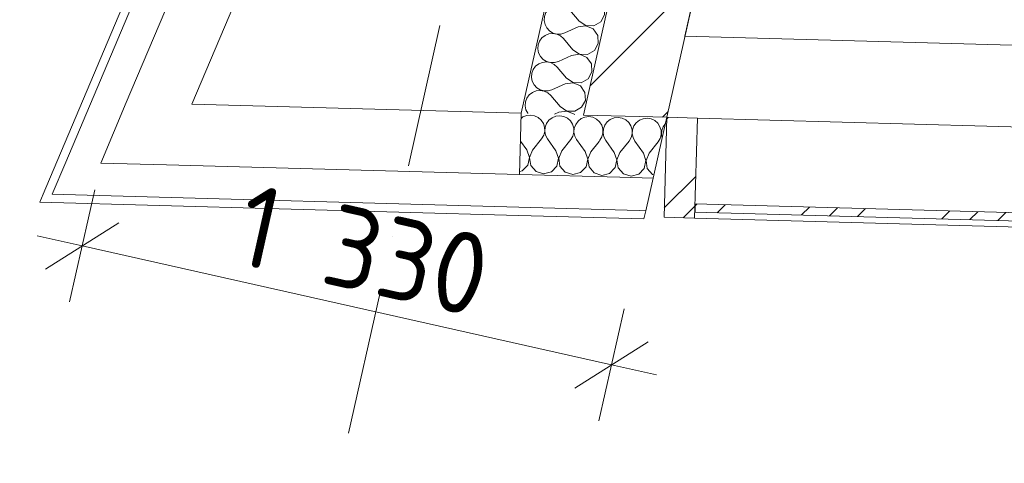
# Model space of a CAD drawing. Header units: millimetres. Extents: x -7213913 to -6930525, y 6129472 to 6355042.
# Tile 5 of 214: x -7207680 to -7205266, y 6159165 to 6160251. Entities that reach past the tile are written whole.
import ezdxf
from ezdxf.enums import TextEntityAlignment as Align

# ---------------------------------------------------------------- set-up
doc = ezdxf.new("R2010")
doc.units = ezdxf.units.MM
doc.header["$MEASUREMENT"] = 0
doc.set_wipeout_variables(frame=1)
doc.linetypes.add('Wipeout_Contour', pattern=[1000, 0, -1000])
doc.linetypes.add('Штрихпунктирная', pattern=[670.277762, 352.777767, -176.388884, 0, -141.111112])
for name, color, linetype in [('S - квартира_помещение.АР', 7, 'Continuous'), ('АР-Стены_внешние_.АР', 7, 'Continuous'), ('АР-Стены_Наружные ВИТРАЖ', 7, 'Continuous'), ('АР-Стены_Перегородки_межквартирные_200.АР', 7, 'Continuous'), ('АР-Чертеж-Оси_Осевые размеры.АР', 7, 'Continuous'), ('АР-Чертеж-Размеры.АР', 7, 'Continuous')]:
    doc.layers.add(name, color=color, linetype=linetype)
for name, color, linetype, lineweight in [('S - квартира_помещение.АР_Ном._пера__2', 8, 'Continuous', 15), ('АР-Стены_внешние_.АР_Ном._пера__1', 7, 'Continuous', 0), ('АР-Стены_Наружные ВИТРАЖ_Ном._пера__120', 7, 'Continuous', 0), ('АР-Стены_Перегородки_межквартирные_200.АР_Ном._пера__1', 7, 'Continuous', 15), ('АР-Чертеж-Оси_Осевые размеры.АР_Ном._пера__120', 7, 'Continuous', 0), ('АР-Чертеж-Размеры.АР_Ном._пера__1', 7, 'Continuous', 0), ('Паспорта Зон Archicad_Ном._пера__1', 7, 'Continuous', 0)]:
    doc.layers.add(name, color=color, linetype=linetype, lineweight=lineweight)
doc.styles.add('РЎР“Р•РќР•Р\xa0Р\x98Р\xa0_РЎРўР\x98Р›Р¬_1', font='txt')
doc.styles.add('РЎР“Р•РќР•Р\xa0Р\x98Р\xa0_РЎРўР\x98Р›Р¬_2', font='calibri.ttf')
doc.styles.add('РЎР“Р•РќР•Р\xa0Р\x98Р\xa0_РЎРўР\x98Р›Р¬_3', font='GOST_Common.ttf')
doc.styles.add('РЎР“Р•РќР•Р\xa0Р\x98Р\xa0_РЎРўР\x98Р›Р¬_7', font='isocpeur.ttf')
doc.dimstyles.new('СГЕНЕРИР_СТИЛЬ__3', dxfattribs={"dimtxt": 200, "dimasz": 142.5, "dimexe": 0.18, "dimexo": 0.0625, "dimgap": 0, "dimtad": 1, "dimdec": 0, "dimzin": 0, "dimdsep": 46, "dimtxsty": 'РЎР“Р•РќР•Р\xa0Р\x98Р\xa0_РЎРўР\x98Р›Р¬_3', "dimblk": 'ARROWHEAD_6', "dimblk1": 'ARROWHEAD_6', "dimblk2": 'ARROWHEAD_6', "dimcen": 0.09, "dimse1": 1, "dimse2": 1, "dimclrd": 7, "dimclre": 7, "dimclrt": 7, "dimazin": 0, "dimtfac": 1, "dimtdec": 4, "dimtmove": 0, "dimatfit": 3, "dimfxl": 1, "dimtolj": 1, "dimtzin": 0, "dimarcsym": 0})
pattern_1 = [(45, (-6566190.34, 6562677.8), (-176.776695, 176.776695), []), (45, (-6566225.7, 6562713.15), (-176.776695, 176.776695), []), (45, (-6566261.05, 6562748.5), (-176.776695, 176.776695), [])]

# ---------------------------------------------------------------- blocks, each defined once
blk = doc.blocks.new('Жилая комната №1_1_57_10', base_point=(-7204098.1, 6162395))
at = {"layer": 'S - квартира_помещение.АР_Ном._пера__2', "color": 8, "linetype": 'Continuous', "lineweight": 15, "flags": 128}
blk.add_lwpolyline([(-7205459.6, 6163778.2), (-7206490.1, 6161344), (-7205828, 6161195.3), (-7205959.5, 6160609.9), (-7206049, 6160211.3), (-7203463.4, 6160140.2), (-7203351.4, 6160639), (-7202473.2, 6160441.8), (-7201706.2, 6163857.2), (-7205234.8, 6164649.7), (-7205263.7, 6164241)], close=True, dxfattribs=at)
at = {"layer": 'Паспорта Зон Archicad_Ном._пера__1', "color": 7, "lineweight": 0, "style": 'РЎР“Р•РќР•Р\xa0Р\x98Р\xa0_РЎРўР\x98Р›Р¬_1'}
blk.add_attdef('ROOM_NUMBER', text='', height=250, rotation=347.3417, dxfattribs=at).set_placement((-7204119.4, 6162069.1), align=Align.MIDDLE_CENTER)
at = {"layer": 'Паспорта Зон Archicad_Ном._пера__1', "color": 7, "lineweight": 0, "style": 'РЎР“Р•РќР•Р\xa0Р\x98Р\xa0_РЎРўР\x98Р›Р¬_2'}
blk.add_attdef('ROOM_AREA', text='', height=200, rotation=347.3417, dxfattribs=at).set_placement((-7202630.9, 6160641.1), align=Align.MIDDLE_RIGHT)
blk = doc.blocks.new('Навесная Стена_23_10', base_point=(-6566190.3, 6562677.8))
at = {"layer": 'АР-Стены_Наружные ВИТРАЖ_Ном._пера__120', "color": 7, "linetype": 'Continuous', "lineweight": 0, "flags": 128}
for points in [[(-7205131.5, 6159986), (-7206018.7, 6160010.3)], [(-7205138.3, 6159741), (-7206025.4, 6159765.4)]]:
    blk.add_lwpolyline(points, dxfattribs=at)
at = {"color": 254, "linetype": 'Wipeout_Contour', "lineweight": 0, "ltscale": 37918495.33390675}
blk.add_wipeout([(-7206025, 6159780.4), (-7205137.9, 6159756), (-7205137.3, 6159776), (-7206024.5, 6159800.4)], dxfattribs=at).dxf.layer = 'АР-Стены_Наружные ВИТРАЖ'
at = {"layer": 'АР-Стены_Наружные ВИТРАЖ', "linetype": 'Continuous', "lineweight": 0, "true_color": 0x000000}
h = blk.add_hatch(dxfattribs=at)
h.set_pattern_fill('АЛЮМИНИЙ_000A', color=18, style=0, pattern_type=2)
h.set_pattern_definition(pattern_1)
h.paths.add_polyline_path([(-7206025, 6159780.4), (-7205137.9, 6159756), (-7205137.3, 6159776), (-7206024.5, 6159800.4)])
at = {"layer": 'АР-Стены_Наружные ВИТРАЖ_Ном._пера__120', "color": 7, "linetype": 'Continuous', "lineweight": 0, "flags": 128}
blk.add_lwpolyline([(-7206025, 6159780.4), (-7206024.5, 6159800.4), (-7205137.3, 6159776), (-7205137.9, 6159756)], close=True, dxfattribs=at)
at = {"color": 254, "linetype": 'Wipeout_Contour', "lineweight": 0, "ltscale": 37920237.54759813}
blk.add_wipeout([(-7206025.4, 6159765.4), (-7206018.7, 6160010.3), (-7206093.7, 6160012.4), (-7206100.4, 6159767.5)], dxfattribs=at).dxf.layer = 'АР-Стены_Наружные ВИТРАЖ'
at = {"layer": 'АР-Стены_Наружные ВИТРАЖ', "linetype": 'Continuous', "lineweight": 0, "true_color": 0x000000}
h = blk.add_hatch(dxfattribs=at)
h.set_pattern_fill('АЛЮМИНИЙ_000A', color=18, style=0, pattern_type=2)
h.set_pattern_definition(pattern_1)
h.paths.add_polyline_path([(-7206025.4, 6159765.4), (-7206018.7, 6160010.3), (-7206093.7, 6160012.4), (-7206100.4, 6159767.5)])
at = {"layer": 'АР-Стены_Наружные ВИТРАЖ_Ном._пера__120', "color": 7, "linetype": 'Continuous', "lineweight": 0, "flags": 128}
blk.add_lwpolyline([(-7206025.4, 6159765.4), (-7206100.4, 6159767.5), (-7206093.7, 6160012.4), (-7206018.7, 6160010.3)], close=True, dxfattribs=at)
blk = doc.blocks.new('*X618', base_point=(-6566190.3, 6562677.8))
at = {"layer": 'АР-Стены_внешние_.АР_Ном._пера__1', "color": 7, "linetype": 'Continuous', "lineweight": 0}
for p, q in [((-7206296.4, 6160685.5), (-7206299.3, 6160677.7)), ((-7206299.3, 6160677.7), (-7206300.1, 6160667.9)), ((-7206300.1, 6160667.9), (-7206298.2, 6160658.2)), ((-7206214.1, 6160665.9), (-7206215.4, 6160667.3)), ((-7206214.1, 6160665.9), (-7206197.9, 6160655.1)), ((-7206298.2, 6160658.2), (-7206293.8, 6160649.4)), ((-7206293.8, 6160649.4), (-7206287.1, 6160642.2)), ((-7206278.9, 6160635.9), (-7206288.7, 6160634.8)), ((-7206287.1, 6160642.2), (-7206278.6, 6160637.1)), ((-7206269.2, 6160634.2), (-7206278.9, 6160635.9)), ((-7206278.6, 6160637.1), (-7206269.1, 6160634.5)), ((-7206259.3, 6160634.5), (-7206249.8, 6160637.3)), ((-7206217.3, 6160651.9), (-7206249.8, 6160637.3)), ((-7206197.9, 6160654.8), (-7206217.3, 6160651.9)), ((-7206197.9, 6160655.1), (-7206178.4, 6160654.4)), ((-7206180, 6160647), (-7206197.9, 6160654.8)), ((-7206175.5, 6160640.5), (-7206180, 6160647)), ((-7206178.4, 6160654.4), (-7206172.6, 6160657.7)), ((-7206311.5, 6160617.2), (-7206315, 6160608)), ((-7206305.7, 6160625.2), (-7206311.5, 6160617.2)), ((-7206297.9, 6160631.2), (-7206305.7, 6160625.2)), ((-7206288.7, 6160634.8), (-7206297.9, 6160631.2)), ((-7206260.3, 6160629.9), (-7206269.2, 6160634.2)), ((-7206269.1, 6160634.5), (-7206259.3, 6160634.5)), ((-7206253, 6160623.4), (-7206260.3, 6160629.9)), ((-7206235.3, 6160602.6), (-7206253, 6160623.4)), ((-7206315, 6160608), (-7206315.8, 6160598.2)), ((-7206315.8, 6160598.2), (-7206313.9, 6160588.5)), ((-7206313.9, 6160588.5), (-7206309.4, 6160579.7)), ((-7206304.4, 6160565.2), (-7206313.5, 6160561.5)), ((-7206309.4, 6160579.7), (-7206302.7, 6160572.5)), ((-7206294.6, 6160566.2), (-7206304.4, 6160565.2)), ((-7206302.7, 6160572.5), (-7206294.3, 6160567.4)), ((-7206293.2, 6160565.9), (-7206294.6, 6160566.2)), ((-7206294.3, 6160567.4), (-7206291.9, 6160566.7)), ((-7206327.2, 6160547.5), (-7206328.7, 6160543.5)), ((-7206321.3, 6160555.5), (-7206327.2, 6160547.5)), ((-7206313.5, 6160561.5), (-7206321.3, 6160555.5))]:
    blk.add_line(p, q, dxfattribs=at)
blk = doc.blocks.new('*X619', base_point=(-6566190.3, 6562677.8))
at = {"layer": 'АР-Стены_внешние_.АР_Ном._пера__1', "color": 7, "linetype": 'Continuous', "lineweight": 0}
for p, q in [((-7206330.2, 6160539.4), (-7206330.6, 6160538.3)), ((-7206330.6, 6160538.3), (-7206331.4, 6160528.5)), ((-7206331.4, 6160528.5), (-7206329.5, 6160518.8)), ((-7206329.5, 6160518.8), (-7206325.1, 6160510)), ((-7206229.2, 6160515.4), (-7206248.6, 6160512.6)), ((-7206231.5, 6160517.2), (-7206229.2, 6160515.7)), ((-7206229.2, 6160515.7), (-7206223.8, 6160515.5)), ((-7206211.3, 6160507.7), (-7206229.2, 6160515.4)), ((-7206329.2, 6160491.8), (-7206337, 6160485.8)), ((-7206320, 6160495.5), (-7206329.2, 6160491.8)), ((-7206325.1, 6160510), (-7206318.4, 6160502.8)), ((-7206310.2, 6160496.5), (-7206320, 6160495.5)), ((-7206318.4, 6160502.8), (-7206309.9, 6160497.7)), ((-7206300.5, 6160494.8), (-7206310.2, 6160496.5)), ((-7206309.9, 6160497.7), (-7206300.4, 6160495.1)), ((-7206291.6, 6160490.5), (-7206300.5, 6160494.8)), ((-7206300.4, 6160495.1), (-7206290.6, 6160495.1)), ((-7206290.6, 6160495.1), (-7206281.1, 6160497.9)), ((-7206248.6, 6160512.6), (-7206281.1, 6160497.9)), ((-7206200.2, 6160491.6), (-7206211.3, 6160507.7)), ((-7206199.1, 6160472.2), (-7206200.2, 6160491.6)), ((-7206346.3, 6160468.6), (-7206347.1, 6160458.8)), ((-7206342.8, 6160477.8), (-7206346.3, 6160468.6)), ((-7206337, 6160485.8), (-7206342.8, 6160477.8)), ((-7206284.3, 6160484), (-7206291.6, 6160490.5)), ((-7206261.1, 6160456.8), (-7206284.3, 6160484)), ((-7206208.4, 6160455), (-7206199.1, 6160472.2)), ((-7206347.1, 6160458.8), (-7206345.2, 6160449.1)), ((-7206345.2, 6160449.1), (-7206340.7, 6160440.3)), ((-7206264.2, 6160442.9), (-7206296.8, 6160428.2)), ((-7206244.9, 6160445.7), (-7206264.2, 6160442.9)), ((-7206261.1, 6160456.8), (-7206244.8, 6160446)), ((-7206227, 6160438), (-7206244.9, 6160445.7)), ((-7206244.8, 6160446), (-7206225.3, 6160445.3)), ((-7206225.3, 6160445.3), (-7206208.4, 6160455)), ((-7206344.8, 6160422.1), (-7206352.6, 6160416.1)), ((-7206335.7, 6160425.8), (-7206344.8, 6160422.1)), ((-7206340.7, 6160440.3), (-7206334, 6160433.1)), ((-7206325.9, 6160426.8), (-7206335.7, 6160425.8)), ((-7206334, 6160433.1), (-7206325.6, 6160428)), ((-7206316.2, 6160425.1), (-7206325.9, 6160426.8)), ((-7206325.6, 6160428), (-7206316.1, 6160425.4)), ((-7206307.3, 6160420.8), (-7206316.2, 6160425.1)), ((-7206316.1, 6160425.4), (-7206306.2, 6160425.5)), ((-7206299.9, 6160414.3), (-7206307.3, 6160420.8)), ((-7206306.2, 6160425.5), (-7206296.8, 6160428.2)), ((-7206215.8, 6160422), (-7206227, 6160438)), ((-7206214.7, 6160402.5), (-7206215.8, 6160422)), ((-7206361.9, 6160398.9), (-7206362.7, 6160389.1)), ((-7206358.5, 6160408.2), (-7206361.9, 6160398.9)), ((-7206352.6, 6160416.1), (-7206358.5, 6160408.2)), ((-7206276.7, 6160387.1), (-7206299.9, 6160414.3)), ((-7206224, 6160385.3), (-7206214.7, 6160402.5)), ((-7206362.7, 6160389.1), (-7206360.8, 6160379.4)), ((-7206360.8, 6160379.4), (-7206356.4, 6160370.7)), ((-7206356.4, 6160370.7), (-7206349.7, 6160363.4)), ((-7206279.9, 6160373.2), (-7206312.4, 6160358.5)), ((-7206260.6, 6160376), (-7206279.9, 6160373.2)), ((-7206276.7, 6160387.1), (-7206260.5, 6160376.3)), ((-7206242.6, 6160368.3), (-7206260.6, 6160376)), ((-7206260.5, 6160376.3), (-7206241, 6160375.6)), ((-7206241, 6160375.6), (-7206224, 6160385.3)), ((-7206368.3, 6160346.4), (-7206374.1, 6160338.5)), ((-7206360.5, 6160352.4), (-7206368.3, 6160346.4)), ((-7206351.3, 6160356.1), (-7206360.5, 6160352.4)), ((-7206341.5, 6160357.1), (-7206351.3, 6160356.1)), ((-7206349.7, 6160363.4), (-7206341.2, 6160358.3)), ((-7206331.8, 6160355.4), (-7206341.5, 6160357.1)), ((-7206341.2, 6160358.3), (-7206331.7, 6160355.7)), ((-7206322.9, 6160351.1), (-7206331.8, 6160355.4)), ((-7206331.7, 6160355.7), (-7206321.9, 6160355.8)), ((-7206315.6, 6160344.6), (-7206322.9, 6160351.1)), ((-7206321.9, 6160355.8), (-7206312.4, 6160358.5)), ((-7206231.5, 6160352.3), (-7206242.6, 6160368.3)), ((-7206230.4, 6160332.8), (-7206231.5, 6160352.3)), ((-7206377.6, 6160329.2), (-7206378.4, 6160319.4)), ((-7206374.1, 6160338.5), (-7206377.6, 6160329.2)), ((-7206292.4, 6160317.4), (-7206315.6, 6160344.6)), ((-7206239.7, 6160315.6), (-7206230.4, 6160332.8)), ((-7206378.4, 6160319.4), (-7206376.5, 6160309.7)), ((-7206376.5, 6160309.7), (-7206372, 6160301)), ((-7206372, 6160301), (-7206365.3, 6160293.7)), ((-7206295.5, 6160303.5), (-7206328.1, 6160288.8)), ((-7206276.2, 6160306.3), (-7206295.5, 6160303.5)), ((-7206292.4, 6160317.4), (-7206276.1, 6160306.6)), ((-7206258.3, 6160298.6), (-7206276.2, 6160306.3)), ((-7206276.1, 6160306.6), (-7206256.6, 6160305.9)), ((-7206247.1, 6160282.6), (-7206258.3, 6160298.6)), ((-7206256.6, 6160305.9), (-7206239.7, 6160315.6)), ((-7206383.9, 6160276.7), (-7206389.8, 6160268.8)), ((-7206376.1, 6160282.7), (-7206383.9, 6160276.7)), ((-7206367, 6160286.4), (-7206376.1, 6160282.7)), ((-7206357.2, 6160287.4), (-7206367, 6160286.4)), ((-7206365.3, 6160293.7), (-7206356.9, 6160288.6)), ((-7206347.5, 6160285.7), (-7206357.2, 6160287.4)), ((-7206356.9, 6160288.6), (-7206347.4, 6160286)), ((-7206338.6, 6160281.4), (-7206347.5, 6160285.7)), ((-7206347.4, 6160286), (-7206337.5, 6160286.1)), ((-7206331.2, 6160274.9), (-7206338.6, 6160281.4)), ((-7206337.5, 6160286.1), (-7206328.1, 6160288.8)), ((-7206308, 6160247.7), (-7206331.2, 6160274.9)), ((-7206246, 6160263.1), (-7206247.1, 6160282.6)), ((-7206393.2, 6160259.5), (-7206394, 6160249.7)), ((-7206394, 6160249.7), (-7206392.1, 6160240.1)), ((-7206389.8, 6160268.8), (-7206393.2, 6160259.5)), ((-7206255.3, 6160245.9), (-7206246, 6160263.1)), ((-7206392.1, 6160240.1), (-7206387.7, 6160231.3)), ((-7206387.7, 6160231.3), (-7206381, 6160224)), ((-7206311.2, 6160233.8), (-7206343.7, 6160219.1)), ((-7206291.9, 6160236.6), (-7206311.2, 6160233.8)), ((-7206308, 6160247.7), (-7206291.8, 6160236.9)), ((-7206273.9, 6160228.9), (-7206291.9, 6160236.6)), ((-7206291.8, 6160236.9), (-7206272.3, 6160236.2)), ((-7206262.8, 6160212.9), (-7206273.9, 6160228.9)), ((-7206272.3, 6160236.2), (-7206255.3, 6160245.9)), ((-7206399.6, 6160207), (-7206405.4, 6160199.1)), ((-7206391.8, 6160213), (-7206399.6, 6160207)), ((-7206382.6, 6160216.7), (-7206391.8, 6160213)), ((-7206372.8, 6160217.7), (-7206382.6, 6160216.7)), ((-7206381, 6160224), (-7206372.6, 6160218.9)), ((-7206363.1, 6160216), (-7206372.8, 6160217.7)), ((-7206372.6, 6160218.9), (-7206363.1, 6160216.3)), ((-7206363.1, 6160216.3), (-7206353.2, 6160216.4)), ((-7206354.2, 6160211.7), (-7206363.1, 6160216)), ((-7206346.9, 6160205.2), (-7206354.2, 6160211.7)), ((-7206353.2, 6160216.4), (-7206343.7, 6160219.1)), ((-7206323.7, 6160178), (-7206346.9, 6160205.2)), ((-7206261.7, 6160193.4), (-7206262.8, 6160212.9)), ((-7206408.9, 6160189.8), (-7206409.7, 6160180)), ((-7206409.7, 6160180), (-7206407.8, 6160170.4)), ((-7206405.4, 6160199.1), (-7206408.9, 6160189.8)), ((-7206323.7, 6160178), (-7206307.4, 6160167.2)), ((-7206271, 6160176.2), (-7206261.7, 6160193.4)), ((-7206407.8, 6160170.4), (-7206403.3, 6160161.6)), ((-7206403.3, 6160161.6), (-7206396.6, 6160154.4)), ((-7206396.6, 6160154.4), (-7206388.2, 6160149.2)), ((-7206326.8, 6160164.1), (-7206359.4, 6160149.5)), ((-7206307.5, 6160166.9), (-7206326.8, 6160164.1)), ((-7206289.6, 6160159.2), (-7206307.5, 6160166.9)), ((-7206307.4, 6160167.2), (-7206287.9, 6160166.5)), ((-7206278.4, 6160143.2), (-7206289.6, 6160159.2)), ((-7206287.9, 6160166.5), (-7206271, 6160176.2)), ((-7206421.1, 6160129.4), (-7206424.5, 6160120.2)), ((-7206415.2, 6160137.3), (-7206421.1, 6160129.4)), ((-7206407.4, 6160143.3), (-7206415.2, 6160137.3)), ((-7206398.3, 6160147), (-7206407.4, 6160143.3)), ((-7206388.5, 6160148), (-7206398.3, 6160147)), ((-7206378.8, 6160146.3), (-7206388.5, 6160148)), ((-7206388.2, 6160149.2), (-7206378.7, 6160146.6)), ((-7206369.9, 6160142.1), (-7206378.8, 6160146.3)), ((-7206378.7, 6160146.6), (-7206368.9, 6160146.7)), ((-7206362.5, 6160135.5), (-7206369.9, 6160142.1)), ((-7206368.9, 6160146.7), (-7206359.4, 6160149.5)), ((-7206339.3, 6160108.3), (-7206362.5, 6160135.5)), ((-7206277.3, 6160123.7), (-7206278.4, 6160143.2)), ((-7206424.5, 6160120.2), (-7206425.4, 6160110.3)), ((-7206425.4, 6160110.3), (-7206423.4, 6160100.7)), ((-7206339.3, 6160108.3), (-7206323.1, 6160097.5)), ((-7206303.6, 6160096.9), (-7206286.6, 6160106.5)), ((-7206286.6, 6160106.5), (-7206277.3, 6160123.7)), ((-7206423.4, 6160100.7), (-7206419, 6160091.9)), ((-7206419, 6160091.9), (-7206412.3, 6160084.7)), ((-7206412.3, 6160084.7), (-7206403.9, 6160079.5)), ((-7206342.5, 6160094.4), (-7206375, 6160079.8)), ((-7206323.2, 6160097.2), (-7206342.5, 6160094.4)), ((-7206305.2, 6160089.5), (-7206323.2, 6160097.2)), ((-7206323.1, 6160097.5), (-7206303.6, 6160096.9)), ((-7206294.1, 6160073.5), (-7206305.2, 6160089.5)), ((-7206436.7, 6160059.7), (-7206440.2, 6160050.5)), ((-7206430.9, 6160067.6), (-7206436.7, 6160059.7)), ((-7206423.1, 6160073.6), (-7206430.9, 6160067.6)), ((-7206413.9, 6160077.3), (-7206423.1, 6160073.6)), ((-7206404.1, 6160078.3), (-7206413.9, 6160077.3)), ((-7206394.4, 6160076.6), (-7206404.1, 6160078.3)), ((-7206403.9, 6160079.5), (-7206394.4, 6160076.9)), ((-7206394.4, 6160076.9), (-7206384.5, 6160077)), ((-7206385.5, 6160072.4), (-7206394.4, 6160076.6)), ((-7206378.2, 6160065.8), (-7206385.5, 6160072.4)), ((-7206384.5, 6160077), (-7206375, 6160079.8)), ((-7206355, 6160038.7), (-7206378.2, 6160065.8)), ((-7206293, 6160054), (-7206294.1, 6160073.5)), ((-7206440.2, 6160050.5), (-7206441, 6160040.6)), ((-7206441, 6160040.6), (-7206439.1, 6160031)), ((-7206355, 6160038.7), (-7206338.8, 6160027.8)), ((-7206319.2, 6160027.2), (-7206302.3, 6160036.9)), ((-7206302.3, 6160036.9), (-7206293, 6160054)), ((-7206439.1, 6160031), (-7206434.6, 6160022.2)), ((-7206434.6, 6160022.2), (-7206434.2, 6160021.8)), ((-7206358.1, 6160024.7), (-7206368.7, 6160020)), ((-7206338.8, 6160027.5), (-7206358.1, 6160024.7)), ((-7206338.8, 6160027.8), (-7206319.2, 6160027.2)), ((-7206320.9, 6160019.8), (-7206338.8, 6160027.5)), ((-7206320.1, 6160018.6), (-7206320.9, 6160019.8))]:
    blk.add_line(p, q, dxfattribs=at)
blk = doc.blocks.new('*X620', base_point=(-6566190.3, 6562677.8))
at = {"layer": 'АР-Стены_внешние_.АР_Ном._пера__1', "color": 7, "linetype": 'Continuous', "lineweight": 0}
for p, q in [((-7206168.9, 6160631), (-7206175.5, 6160640.5)), ((-7206167.8, 6160611.5), (-7206168.9, 6160631)), ((-7206229.8, 6160596.2), (-7206235.3, 6160602.6)), ((-7206229.8, 6160596.2), (-7206213.5, 6160585.4)), ((-7206194, 6160584.7), (-7206177.1, 6160594.4)), ((-7206177.1, 6160594.4), (-7206167.8, 6160611.5)), ((-7206284.9, 6160564.5), (-7206293.2, 6160565.9)), ((-7206291.9, 6160566.7), (-7206284.8, 6160564.8)), ((-7206276, 6160560.2), (-7206284.9, 6160564.5)), ((-7206284.8, 6160564.8), (-7206274.9, 6160564.8)), ((-7206274.9, 6160564.8), (-7206265.5, 6160567.6)), ((-7206232.9, 6160582.3), (-7206265.5, 6160567.6)), ((-7206213.6, 6160585.1), (-7206232.9, 6160582.3)), ((-7206195.7, 6160577.3), (-7206213.6, 6160585.1)), ((-7206213.5, 6160585.4), (-7206194, 6160584.7)), ((-7206184.5, 6160561.3), (-7206195.7, 6160577.3)), ((-7206328.7, 6160543.5), (-7206330.2, 6160539.4)), ((-7206268.6, 6160553.7), (-7206276, 6160560.2)), ((-7206245.4, 6160526.5), (-7206268.6, 6160553.7)), ((-7206192.7, 6160524.7), (-7206183.4, 6160541.9)), ((-7206183.4, 6160541.9), (-7206184.5, 6160561.3)), ((-7206245.4, 6160526.5), (-7206231.5, 6160517.2)), ((-7206223.8, 6160515.5), (-7206209.7, 6160515)), ((-7206209.7, 6160515), (-7206192.7, 6160524.7))]:
    blk.add_line(p, q, dxfattribs=at)
blk = doc.blocks.new('Стена_290_10', base_point=(-7206333.9, 6160540.2))
at = {"layer": 'АР-Стены_внешние_.АР_Ном._пера__1', "color": 7, "linetype": 'Continuous', "lineweight": 0, "flags": 128}
for points in [[(-7206154.6, 6160653.7), (-7206301, 6160686.6)], [(-7206297.4, 6160018), (-7206154.6, 6160653.7)], [(-7206333.9, 6160540.2), (-7206450.2, 6160022.2)]]:
    blk.add_lwpolyline(points, dxfattribs=at)
at = {"layer": 'АР-Стены_внешние_.АР', "color": 7, "lineweight": 0}
for name in ['*X618', '*X620', '*X619']:
    blk.add_blockref(name, (-6566190.3, 6562677.8), dxfattribs=at)
blk = doc.blocks.new('Стена_292_10', base_point=(-7205959.5, 6160609.9))
at = {"layer": 'АР-Стены_Перегородки_межквартирные_200.АР', "linetype": 'Continuous', "lineweight": 0, "true_color": 0x000000}
h = blk.add_hatch(dxfattribs=at)
h.set_pattern_fill('БЛОКИ_БЕТОННЫЕ_ЭФФЕКТИВН_28', color=18, style=0, pattern_type=2)
h.set_pattern_definition([(45, (-6566190.34, 6562677.8), (-127.279217, 127.279217), [])])
h.paths.add_polyline_path([(-7206093.7, 6160012.4), (-7205959.5, 6160609.9), (-7206154.6, 6160653.7), (-7206297.4, 6160018)])
at = {"layer": 'АР-Стены_Перегородки_межквартирные_200.АР_Ном._пера__1', "color": 7, "linetype": 'Continuous', "lineweight": 0}
blk.add_line((-7206093.7, 6160012.4), (-7206297.4, 6160018), dxfattribs=at)
at = {"layer": 'АР-Стены_Перегородки_межквартирные_200.АР_Ном._пера__1', "color": 7, "linetype": 'Continuous', "lineweight": 15, "flags": 128}
for points in [[(-7206154.6, 6160653.7), (-7206297.4, 6160018)], [(-7206154.6, 6160653.7), (-7205959.5, 6160609.9)], [(-7206093.7, 6160012.4), (-7205959.5, 6160609.9)]]:
    blk.add_lwpolyline(points, dxfattribs=at)
blk = doc.blocks.new('*X676', base_point=(-6566190.3, 6562677.8))
at = {"layer": 'АР-Стены_внешние_.АР_Ном._пера__1', "color": 7, "linetype": 'Continuous', "lineweight": 0}
for p, q in [((-7206294.2, 6160013), (-7206294.4, 6160012.9)), ((-7206284.4, 6160014.1), (-7206294.2, 6160013)), ((-7206274.7, 6160012.5), (-7206284.4, 6160014.1)), ((-7206265.8, 6160008.2), (-7206274.7, 6160012.5)), ((-7206222.8, 6160011), (-7206232, 6160007.3)), ((-7206213, 6160012.1), (-7206222.8, 6160011)), ((-7206203.3, 6160010.5), (-7206213, 6160012.1)), ((-7206194.4, 6160006.3), (-7206203.3, 6160010.5)), ((-7206151.4, 6160009.1), (-7206160.6, 6160005.3)), ((-7206141.6, 6160010.2), (-7206151.4, 6160009.1)), ((-7206131.9, 6160008.5), (-7206141.6, 6160010.2)), ((-7206123, 6160004.3), (-7206131.9, 6160008.5)), ((-7206258.4, 6160001.7), (-7206265.8, 6160008.2)), ((-7206253.1, 6159993.5), (-7206258.4, 6160001.7)), ((-7206250.2, 6159984), (-7206253.1, 6159993.5)), ((-7206245.5, 6159993.3), (-7206248.9, 6159984)), ((-7206239.7, 6160001.2), (-7206245.5, 6159993.3)), ((-7206232, 6160007.3), (-7206239.7, 6160001.2)), ((-7206187, 6159999.8), (-7206194.4, 6160006.3)), ((-7206181.7, 6159991.5), (-7206187, 6159999.8)), ((-7206178.8, 6159982.1), (-7206181.7, 6159991.5)), ((-7206174.1, 6159991.3), (-7206177.5, 6159982.1)), ((-7206168.3, 6159999.3), (-7206174.1, 6159991.3)), ((-7206160.6, 6160005.3), (-7206168.3, 6159999.3)), ((-7206115.6, 6159997.8), (-7206123, 6160004.3)), ((-7206110.3, 6159989.5), (-7206115.6, 6159997.8)), ((-7206107.4, 6159980.1), (-7206110.3, 6159989.5)), ((-7206102.7, 6159989.3), (-7206106.1, 6159980.1)), ((-7206097.1, 6159997), (-7206102.7, 6159989.3)), ((-7206257.5, 6159956.2), (-7206252.5, 6159964.7)), ((-7206252.5, 6159964.7), (-7206250, 6159974.2)), ((-7206250, 6159974.2), (-7206250.2, 6159984)), ((-7206248.9, 6159984), (-7206249.7, 6159974.2)), ((-7206249.7, 6159974.2), (-7206247.7, 6159964.5)), ((-7206247.7, 6159964.5), (-7206243.2, 6159955.8)), ((-7206186.1, 6159954.2), (-7206181, 6159962.7)), ((-7206181, 6159962.7), (-7206178.6, 6159972.2)), ((-7206178.6, 6159972.2), (-7206178.8, 6159982.1)), ((-7206177.5, 6159982.1), (-7206178.3, 6159972.2)), ((-7206178.3, 6159972.2), (-7206176.3, 6159962.6)), ((-7206176.3, 6159962.6), (-7206171.8, 6159953.8)), ((-7206114.7, 6159952.2), (-7206109.6, 6159960.7)), ((-7206109.6, 6159960.7), (-7206107.2, 6159970.3)), ((-7206107.2, 6159970.3), (-7206107.4, 6159980.1)), ((-7206106.1, 6159980.1), (-7206106.9, 6159970.3)), ((-7206106.9, 6159970.3), (-7206105.1, 6159961.6)), ((-7206259.7, 6159953.3), (-7206257.5, 6159956.2)), ((-7206222.5, 6159926.6), (-7206243.2, 6159955.8)), ((-7206208.3, 6159926.2), (-7206186.1, 6159954.2)), ((-7206151.1, 6159924.7), (-7206171.8, 6159953.8)), ((-7206136.9, 6159924.3), (-7206114.7, 6159952.2)), ((-7206216, 6159908.2), (-7206222.5, 6159926.6)), ((-7206208.3, 6159926.2), (-7206215.8, 6159908.2)), ((-7206144.6, 6159906.3), (-7206151.1, 6159924.7)), ((-7206136.9, 6159924.3), (-7206144.4, 6159906.3)), ((-7206221.6, 6159887.7), (-7206220.2, 6159889.2)), ((-7206220.2, 6159889.2), (-7206216, 6159908.2)), ((-7206215.8, 6159908.2), (-7206212.7, 6159888.9)), ((-7206212.7, 6159888.9), (-7206199.9, 6159874.2)), ((-7206148.8, 6159887.2), (-7206144.6, 6159906.3)), ((-7206144.4, 6159906.3), (-7206141.3, 6159887)), ((-7206199.9, 6159874.2), (-7206181.3, 6159868.3)), ((-7206181.3, 6159868.3), (-7206162.4, 6159873.1)), ((-7206162.4, 6159873.1), (-7206148.8, 6159887.2)), ((-7206141.3, 6159887), (-7206128.5, 6159872.2)), ((-7206128.5, 6159872.2), (-7206125.4, 6159871.2))]:
    blk.add_line(p, q, dxfattribs=at)
blk = doc.blocks.new('*X677', base_point=(-6566190.3, 6562677.8))
at = {"layer": 'АР-Стены_внешние_.АР_Ном._пера__1', "color": 7, "linetype": 'Continuous', "lineweight": 0}
for p, q in [((-7206446.2, 6160013.2), (-7206450.5, 6160009.8)), ((-7206437, 6160016.9), (-7206446.2, 6160013.2)), ((-7206427.2, 6160018), (-7206437, 6160016.9)), ((-7206417.5, 6160016.4), (-7206427.2, 6160018)), ((-7206408.6, 6160012.2), (-7206417.5, 6160016.4)), ((-7206401.2, 6160005.7), (-7206408.6, 6160012.2)), ((-7206374.8, 6160011.2), (-7206382.5, 6160005.2)), ((-7206365.6, 6160015), (-7206374.8, 6160011.2)), ((-7206355.8, 6160016), (-7206365.6, 6160015)), ((-7206346.1, 6160014.4), (-7206355.8, 6160016)), ((-7206337.2, 6160010.2), (-7206346.1, 6160014.4)), ((-7206329.8, 6160003.7), (-7206337.2, 6160010.2)), ((-7206303.4, 6160009.3), (-7206311.1, 6160003.2)), ((-7206294.4, 6160012.9), (-7206303.4, 6160009.3)), ((-7206395.9, 6159997.4), (-7206401.2, 6160005.7)), ((-7206393, 6159988), (-7206395.9, 6159997.4)), ((-7206392.8, 6159978.1), (-7206393, 6159988)), ((-7206391.7, 6159987.9), (-7206392.5, 6159978.1)), ((-7206388.3, 6159997.2), (-7206391.7, 6159987.9)), ((-7206382.5, 6160005.2), (-7206388.3, 6159997.2)), ((-7206324.5, 6159995.4), (-7206329.8, 6160003.7)), ((-7206321.6, 6159986), (-7206324.5, 6159995.4)), ((-7206321.4, 6159976.2), (-7206321.6, 6159986)), ((-7206320.3, 6159986), (-7206321.1, 6159976.2)), ((-7206316.9, 6159995.2), (-7206320.3, 6159986)), ((-7206311.1, 6160003.2), (-7206316.9, 6159995.2)), ((-7206422.5, 6159932.1), (-7206400.3, 6159960.1)), ((-7206400.3, 6159960.1), (-7206395.3, 6159968.6)), ((-7206395.3, 6159968.6), (-7206392.8, 6159978.1)), ((-7206392.5, 6159978.1), (-7206390.5, 6159968.5)), ((-7206390.5, 6159968.5), (-7206386, 6159959.7)), ((-7206328.9, 6159958.1), (-7206323.9, 6159966.6)), ((-7206323.9, 6159966.6), (-7206321.4, 6159976.2)), ((-7206321.1, 6159976.2), (-7206319.1, 6159966.5)), ((-7206319.1, 6159966.5), (-7206314.6, 6159957.7)), ((-7206436.7, 6159932.5), (-7206452.1, 6159954.2)), ((-7206365.3, 6159930.6), (-7206386, 6159959.7)), ((-7206351.1, 6159930.2), (-7206328.9, 6159958.1)), ((-7206293.9, 6159928.6), (-7206314.6, 6159957.7)), ((-7206279.7, 6159928.2), (-7206259.7, 6159953.3)), ((-7206430.2, 6159914.1), (-7206436.7, 6159932.5)), ((-7206434.4, 6159895), (-7206430.2, 6159914.1)), ((-7206422.5, 6159932.1), (-7206430, 6159914.1)), ((-7206430, 6159914.1), (-7206426.9, 6159894.8)), ((-7206358.8, 6159912.2), (-7206365.3, 6159930.6)), ((-7206363, 6159893.1), (-7206358.8, 6159912.2)), ((-7206351.1, 6159930.2), (-7206358.6, 6159912.1)), ((-7206358.6, 6159912.1), (-7206355.5, 6159892.9)), ((-7206287.4, 6159910.2), (-7206293.9, 6159928.6)), ((-7206279.7, 6159928.2), (-7206287.2, 6159910.2)), ((-7206448, 6159881), (-7206434.4, 6159895)), ((-7206426.9, 6159894.8), (-7206414.1, 6159880.1)), ((-7206376.6, 6159879), (-7206363, 6159893.1)), ((-7206355.5, 6159892.9), (-7206342.7, 6159878.1)), ((-7206305.2, 6159877.1), (-7206291.6, 6159891.1)), ((-7206291.6, 6159891.1), (-7206287.4, 6159910.2)), ((-7206287.2, 6159910.2), (-7206284.1, 6159890.9)), ((-7206284.1, 6159890.9), (-7206271.3, 6159876.1)), ((-7206233.8, 6159875.1), (-7206221.6, 6159887.7)), ((-7206454.1, 6159879.4), (-7206448, 6159881)), ((-7206414.1, 6159880.1), (-7206395.5, 6159874.2)), ((-7206395.5, 6159874.2), (-7206376.6, 6159879)), ((-7206342.7, 6159878.1), (-7206324.1, 6159872.3)), ((-7206324.1, 6159872.3), (-7206305.2, 6159877.1)), ((-7206271.3, 6159876.1), (-7206252.7, 6159870.3)), ((-7206252.7, 6159870.3), (-7206233.8, 6159875.1))]:
    blk.add_line(p, q, dxfattribs=at)
blk = doc.blocks.new('Стена_325_10', base_point=(-7206093.7, 6160012.4))
at = {"layer": 'АР-Стены_внешние_.АР_Ном._пера__1', "color": 7, "linetype": 'Continuous', "lineweight": 0}
for p, q in [((-7206454.3, 6159872.3), (-7206208.7, 6159865.5)), ((-7206456.5, 6159792.3), (-7206161.3, 6159784.2))]:
    blk.add_line(p, q, dxfattribs=at)
at = {"layer": 'АР-Стены_внешние_.АР_Ном._пера__1', "color": 7, "linetype": 'Continuous', "lineweight": 0, "flags": 128}
for points in [[(-7206454.3, 6159872.3), (-7206450.2, 6160022.2)], [(-7206457.1, 6159772.3), (-7206149.5, 6159763.8)]]:
    blk.add_lwpolyline(points, dxfattribs=at)
at = {"layer": 'АР-Стены_Перегородки_межквартирные_200.АР_Ном._пера__1', "color": 7, "linetype": 'Continuous', "lineweight": 0}
for p, q in [((-7206093.7, 6160012.4), (-7206297.4, 6160018)), ((-7206127.2, 6159863.3), (-7206208.7, 6159865.5)), ((-7206145, 6159783.7), (-7206161.3, 6159784.2))]:
    blk.add_line(p, q, dxfattribs=at)
at = {"layer": 'АР-Стены_Перегородки_межквартирные_200.АР_Ном._пера__1', "color": 7, "linetype": 'Continuous', "lineweight": 0, "flags": 128}
for points in [[(-7206127.2, 6159863.3), (-7206093.7, 6160012.4)], [(-7206145, 6159783.7), (-7206127.2, 6159863.3)], [(-7206149.5, 6159763.8), (-7206145, 6159783.7)]]:
    blk.add_lwpolyline(points, dxfattribs=at)
at = {"layer": 'АР-Стены_внешние_.АР', "color": 7, "lineweight": 0}
for name in ['*X677', '*X676']:
    blk.add_blockref(name, (-6566190.3, 6562677.8), dxfattribs=at)
blk = doc.blocks.new('Стена_396_10', base_point=(-7206450.2, 6160022.2))
at = {"layer": 'АР-Стены_внешние_.АР_Ном._пера__1', "color": 7, "linetype": 'Continuous', "lineweight": 0}
for p, q in [((-7207418.4, 6160048.8), (-7207481.2, 6159900.5)), ((-7207567, 6159902.9), (-7207600.5, 6159823.8)), ((-7207481.2, 6159900.5), (-7207320.2, 6159896.1)), ((-7207320.2, 6159896.1), (-7206454.3, 6159872.3)), ((-7207600.5, 6159823.8), (-7207514.7, 6159821.4)), ((-7207514.7, 6159821.4), (-7206456.5, 6159792.3))]:
    blk.add_line(p, q, dxfattribs=at)
at = {"layer": 'АР-Стены_внешние_.АР_Ном._пера__1', "color": 7, "linetype": 'Continuous', "lineweight": 0, "flags": 128}
for points in [[(-7206450.2, 6160022.2), (-7207257.4, 6160044.4)], [(-7206454.3, 6159872.3), (-7206450.2, 6160022.2)], [(-7207630.4, 6159804.6), (-7207622, 6159824.3)], [(-7207630.4, 6159804.6), (-7206457.1, 6159772.3)]]:
    blk.add_lwpolyline(points, dxfattribs=at)
blk = doc.blocks.new('Стена_397_10', base_point=(-7206985.5, 6160686.6))
at = {"layer": 'АР-Стены_внешние_.АР_Ном._пера__1', "color": 7, "linetype": 'Continuous', "lineweight": 0}
for p, q in [((-7207197.3, 6160776.2), (-7207567, 6159902.9)), ((-7207123.7, 6160745), (-7207418.4, 6160048.8)), ((-7207418.4, 6160048.8), (-7207481.2, 6159900.5)), ((-7207567, 6159902.9), (-7207600.5, 6159823.8))]:
    blk.add_line(p, q, dxfattribs=at)
at = {"layer": 'АР-Стены_внешние_.АР_Ном._пера__1', "color": 7, "linetype": 'Continuous', "lineweight": 0, "flags": 128}
for points in [[(-7207215.8, 6160784), (-7207622, 6159824.3)], [(-7207123.7, 6160745), (-7206985.5, 6160686.6)], [(-7207257.4, 6160044.4), (-7206985.5, 6160686.6)]]:
    blk.add_lwpolyline(points, dxfattribs=at)
blk = doc.blocks.new('Стандартный Маркер Сетки[186]_10', base_point=(-7196881.6, 6203728.6))
at = {"layer": 'АР-Чертеж-Оси_Осевые размеры.АР_Ном._пера__120', "color": 7, "linetype": 'Штрихпунктирная', "lineweight": 0}
blk.add_line((-7197100.8, 6202752.9), (-7211872.8, 6136980.9), dxfattribs=at)
at = {"layer": 'АР-Чертеж-Оси_Осевые размеры.АР_Ном._пера__120', "color": 7, "lineweight": 0, "style": 'РЎР“Р•РќР•Р\xa0Р\x98Р\xa0_РЎРўР\x98Р›Р¬_7'}
blk.add_attdef('AC_MarkerText_1', text='', height=350, rotation=347.3417, dxfattribs=at).set_placement((-7212163.2, 6135688.1), align=Align.TOP_CENTER)
blk = doc.blocks.new('*D977', base_point=(-6566190.3, 6562677.8))
at = {"layer": 'АР-Чертеж-Размеры.АР_Ном._пера__1', "color": 7, "linetype": 'Continuous', "lineweight": 0, "transparency": 16777216}
for p, q in [((-7207557.5, 6159560.4), (-7207495.9, 6159834.9)), ((-7207437.1, 6159754.4), (-7207616.3, 6159640.9)), ((-7207636.5, 6159722.3), (-7207526.7, 6159697.7)), ((-7207526.7, 6159697.7), (-7206229, 6159406.2)), ((-7206259.8, 6159269), (-7206198.1, 6159543.4)), ((-7206318.6, 6159349.4), (-7206139.3, 6159462.9)), ((-7206229, 6159406.2), (-7206119.2, 6159381.5))]:
    blk.add_line(p, q, dxfattribs=at)
at = {"layer": 'АР-Чертеж-Размеры.АР_Ном._пера__1', "color": 7, "lineweight": 0, "transparency": 16777216, "insert": (-7207159.6, 6159656.2), "char_height": 200, "attachment_point": 7, "rotation": 347.3417, "style": 'РЎР“Р•РќР•Р\xa0Р\x98Р\xa0_РЎРўР\x98Р›Р¬_3'}
blk.add_mtext('\\A1;{\\pql;\\fGOST Common|b0|i0|c204|p0;\\W1.000000;1\xa0330}', dxfattribs=at)
blk = doc.blocks.new('ARROWHEAD_6')
at = {"color": 0, "linetype": 'Continuous', "lineweight": 0}
for p, q in [((-0.5, -0.5), (0.5, 0.5)), ((0, 0), (-1, 0))]:
    blk.add_line(p, q, dxfattribs=at)

msp = doc.modelspace()

# ---------------------------------------------------------------- linework, layer by layer
at = {"layer": 'S - квартира_помещение.АР', "color": 254, "linetype": 'Continuous', "lineweight": 0, "true_color": 0xffe1c4, "flags": 128}
msp.add_lwpolyline([(-7205459.6, 6163778.2), (-7206490.1, 6161344), (-7205828, 6161195.3), (-7205959.5, 6160609.9), (-7206049, 6160211.3), (-7203463.4, 6160140.2), (-7203351.4, 6160639), (-7202473.2, 6160441.8), (-7201706.2, 6163857.2), (-7205234.8, 6164649.7), (-7205263.7, 6164241)], close=True, dxfattribs=at)

# ---------------------------------------------------------------- block references
at = {"layer": 'S - квартира_помещение.АР', "color": 7, "linetype": 'Continuous', "lineweight": 0}
msp.add_blockref('Жилая комната №1_1_57_10', (-7204098.1, 6162395), dxfattribs=at)
at = {"layer": 'АР-Стены_внешние_.АР', "color": 7, "lineweight": 0}
for name, p in [('Стена_397_10', (-7206985.5, 6160686.6)), ('Стена_290_10', (-7206333.9, 6160540.2)), ('Стена_396_10', (-7206450.2, 6160022.2))]:
    msp.add_blockref(name, p, dxfattribs=at)
at = {"layer": 'АР-Стены_Наружные ВИТРАЖ', "linetype": 'Continuous', "lineweight": 0}
msp.add_blockref('Навесная Стена_23_10', (-6566190.3, 6562677.8), dxfattribs=at)

# ---------------------------------------------------------------- dimensions: what is measured, and where the dimension line sits
at = {"layer": 'АР-Чертеж-Размеры.АР', "color": 7, "linetype": 'Continuous', "lineweight": 0}
dim = msp.add_linear_dim(base=(-7206229, 6159406.2), p1=(-7207497.7, 6159827), p2=(-7206171.7, 6159661.1), angle=347.3417, dimstyle='СГЕНЕРИР_СТИЛЬ__3', dxfattribs=at)
dim.commit()
dim.dimension.update_dxf_attribs({"geometry": '*D977', "text_midpoint": (-7206802.9, 6159678.6), "dimtype": 160, "text_rotation": 347.3417})

# ---------------------------------------------------------------- next in the draw order: block references
at = {"layer": 'АР-Стены_внешние_.АР', "color": 7, "lineweight": 0}
msp.add_blockref('Стена_325_10', (-7206093.7, 6160012.4), dxfattribs=at)
at = {"layer": 'АР-Стены_Перегородки_межквартирные_200.АР', "color": 7, "lineweight": 0}
msp.add_blockref('Стена_292_10', (-7205959.5, 6160609.9), dxfattribs=at)
at = {"layer": 'АР-Чертеж-Оси_Осевые размеры.АР', "color": 8, "linetype": 'Continuous', "lineweight": 15}
msp.add_blockref('Стандартный Маркер Сетки[186]_10', (-7196881.6, 6203728.6), dxfattribs=at)

doc.saveas('drawing.dxf')
